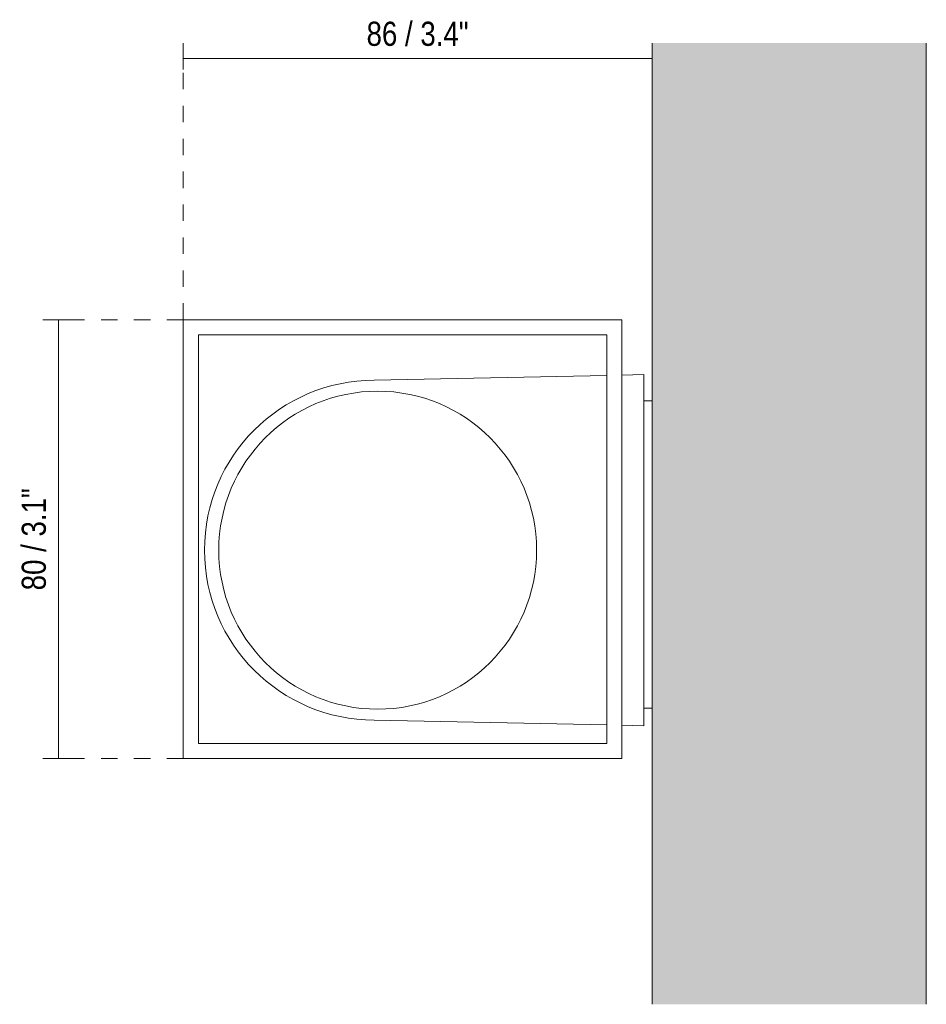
# Model space of a CAD drawing. Header units: millimetres. Extents: x -3384 to -2666, y 230 to 6723.
# Tile 3 of 3: x -3384 to -3219, y 6544 to 6723. Entities that reach past the tile are written whole.
import ezdxf

# ---------------------------------------------------------------- set-up
doc = ezdxf.new("R2010")
doc.units = ezdxf.units.MM
doc.linetypes.add('Dash', pattern=[6, 3, -3])
for name, color, linetype, lineweight in [('Cotas', 7, 'Continuous', 9), ('Cotas-2', 7, 'Continuous', 9), ('Luminarias', 7, 'Continuous', 20), ('Muros', 7, 'Continuous', 9)]:
    doc.layers.add(name, color=color, linetype=linetype, lineweight=lineweight)
doc.layers.add('Lighthing Fixture Dim Grey Dash', color=7, linetype='Dash', lineweight=9, true_color=0xd2d2d2)
doc.styles.add('Arial Narrow', font='ARIALN.TTF', dxfattribs={"height": 4.4})
doc.dimstyles.new('FARO_-_2_2mm_Arial_Narrow_mm_Inch_Left', dxfattribs={"dimscale": 304.8, "dimtxt": 4.503096, "dimasz": 0, "dimexe": 0.006562, "dimexo": 0.0625, "dimgap": 0.003281, "dimtad": 1, "dimdec": 0, "dimzin": 0, "dimdsep": 46, "dimtxsty": 'Arial Narrow', "dimblk1": 'NONE', "dimblk2": 'NONE', "dimsah": 1, "dimcen": 0.09, "dimadec": 0, "dimazin": 0, "dimtfac": 1, "dimtdec": 4, "dimtix": 1, "dimtmove": 0, "dimatfit": 3, "dimfxl": 0.006562, "dimfxlon": 1, "dimtvp": 1, "dimtolj": 1, "dimtzin": 0, "dimarcsym": 2})

# ---------------------------------------------------------------- blocks, each defined once
blk = doc.blocks.new('kov_1l_square_walllamp - 40522 SOLE white smooth wall lamp 1L-537147-Planta_PDF')
at = {"layer": 'Luminarias'}
for p, q in [((-3354.46, 6668.37), (-3354.46, 6588.37)), ((-3274.46, 6668.37), (-3354.46, 6668.37)), ((-3274.46, 6588.37), (-3274.46, 6668.37)), ((-3351.71, 6591.12), (-3351.71, 6665.62)), ((-3351.71, 6665.62), (-3277.21, 6665.62)), ((-3277.21, 6665.62), (-3277.21, 6591.12)), ((-3319.63, 6657.34), (-3277.21, 6658.23)), ((-3274.46, 6658.29), (-3270.46, 6658.37)), ((-3270.46, 6658.37), (-3270.46, 6594.37)), ((-3268.96, 6653.61), (-3270.46, 6653.61)), ((-3270.46, 6597.57), (-3268.96, 6597.57)), ((-3277.21, 6594.51), (-3319.63, 6595.4)), ((-3270.46, 6594.37), (-3274.46, 6594.46)), ((-3277.21, 6591.12), (-3351.71, 6591.12)), ((-3354.46, 6588.37), (-3274.46, 6588.37))]:
    blk.add_line(p, q, dxfattribs=at)
for centre, radius, start, end in [((-3319.63, 6626.37), 30.97, 90, 270), ((-3319.01, 6626.37), 28.98, 90, 270), ((-3319.01, 6626.37), 28.98, 90, 270), ((-3319.01, 6626.37), 28.98, 270, 90), ((-3319.01, 6626.37), 28.98, 270, 90)]:
    blk.add_arc(centre, radius, start, end, dxfattribs=at)
blk = doc.blocks.new('DIMBLOCK1-Planta_PDF')
at = {"layer": 'Cotas-2', "color": 251, "true_color": 0x5b5b5b}
for p, q in [((-3377.25, 6668.37), (-3379.25, 6668.37)), ((-3377.25, 6668.37), (-3377.25, 6588.37)), ((-3377.25, 6668.37), (-3375.25, 6668.37)), ((-3377.25, 6588.37), (-3379.25, 6588.37)), ((-3377.25, 6588.37), (-3375.25, 6588.37))]:
    blk.add_line(p, q, dxfattribs=at)
at = {"layer": 'Cotas-2', "color": 0, "insert": (-3383.93, 6619.05), "char_height": 4.4, "width": 22.3868, "attachment_point": 1, "rotation": 90, "line_spacing_factor": 0.974696, "style": 'Arial Narrow'}
blk.add_mtext('80 / 3.1"', dxfattribs=at)
blk = doc.blocks.new('_None')
blk = doc.blocks.new('DIMBLOCK2-Planta_PDF')
at = {"layer": 'Cotas-2', "color": 251, "true_color": 0x5b5b5b}
for p, q in [((-3354.46, 6716), (-3354.46, 6718)), ((-3268.96, 6716), (-3268.96, 6718)), ((-3354.46, 6716), (-3268.96, 6716)), ((-3354.46, 6716), (-3354.46, 6714)), ((-3268.96, 6716), (-3268.96, 6714))]:
    blk.add_line(p, q, dxfattribs=at)
at = {"layer": 'Cotas-2', "color": 0, "insert": (-3321.04, 6722.69), "char_height": 4.4, "width": 22.3868, "attachment_point": 1, "line_spacing_factor": 0.974696, "style": 'Arial Narrow'}
blk.add_mtext('86 / 3.4"', dxfattribs=at)

msp = doc.modelspace()

# ---------------------------------------------------------------- hatches: boundary and pattern name
at = {"layer": 'Muros', "true_color": 0xf7f7f7}
msp.add_hatch(color=7, dxfattribs=at).paths.add_polyline_path([(-3253.14, 6543.6), (-3218.96, 6543.6), (-3218.96, 6718.8), (-3268.96, 6718.8), (-3268.96, 6543.6)])

# ---------------------------------------------------------------- linework, layer by layer
at = {"layer": 'Lighthing Fixture Dim Grey Dash'}
for p, q in [((-3354.46, 6668.37), (-3354.46, 6718.8)), ((-3268.96, 6653.74), (-3268.96, 6698.74)), ((-3354.46, 6668.37), (-3380.07, 6668.37)), ((-3354.46, 6588.37), (-3380.07, 6588.37))]:
    msp.add_line(p, q, dxfattribs=at)
at = {"layer": 'Muros', "color": 253, "true_color": 0xaaaaaa}
for p, q in [((-3268.96, 6543.6), (-3268.96, 6718.8)), ((-3218.96, 6718.8), (-3218.96, 6543.6))]:
    msp.add_line(p, q, dxfattribs=at)

# ---------------------------------------------------------------- block references
at = {"layer": 'Luminarias'}
msp.add_blockref('kov_1l_square_walllamp - 40522 SOLE white smooth wall lamp 1L-537147-Planta_PDF', (0, 0), dxfattribs=at)

# ---------------------------------------------------------------- dimensions: what is measured, and where the dimension line sits
at = {"layer": 'Cotas', "color": 251, "true_color": 0x5b5b5b}
dim = msp.add_linear_dim(base=(-3268.95982764, 6716.00468451), p1=(-3354.45982764, 6714.00468451), p2=(-3268.95982764, 6714.00468451), dimstyle='FARO_-_2_2mm_Arial_Narrow_mm_Inch_Left', override={"dimpost": '<>', "dimfxl": 85.5}, dxfattribs=at)
dim.commit()
dim.dimension.update_dxf_attribs({"geometry": 'DIMBLOCK2-Planta_PDF', "text_midpoint": (-3311.70982764, 6719.8529792)})
dim = msp.add_linear_dim(base=(-3377.25, 6588.37), p1=(-3379.25, 6668.37), p2=(-3379.25, 6588.37), angle=90, dimstyle='FARO_-_2_2mm_Arial_Narrow_mm_Inch_Left', override={"dimpost": '<>', "dimfxl": 80}, dxfattribs=at)
dim.commit()
dim.dimension.update_dxf_attribs({"geometry": 'DIMBLOCK1-Planta_PDF', "text_midpoint": (-3381.1, 6628.37)})

doc.saveas('drawing.dxf')
